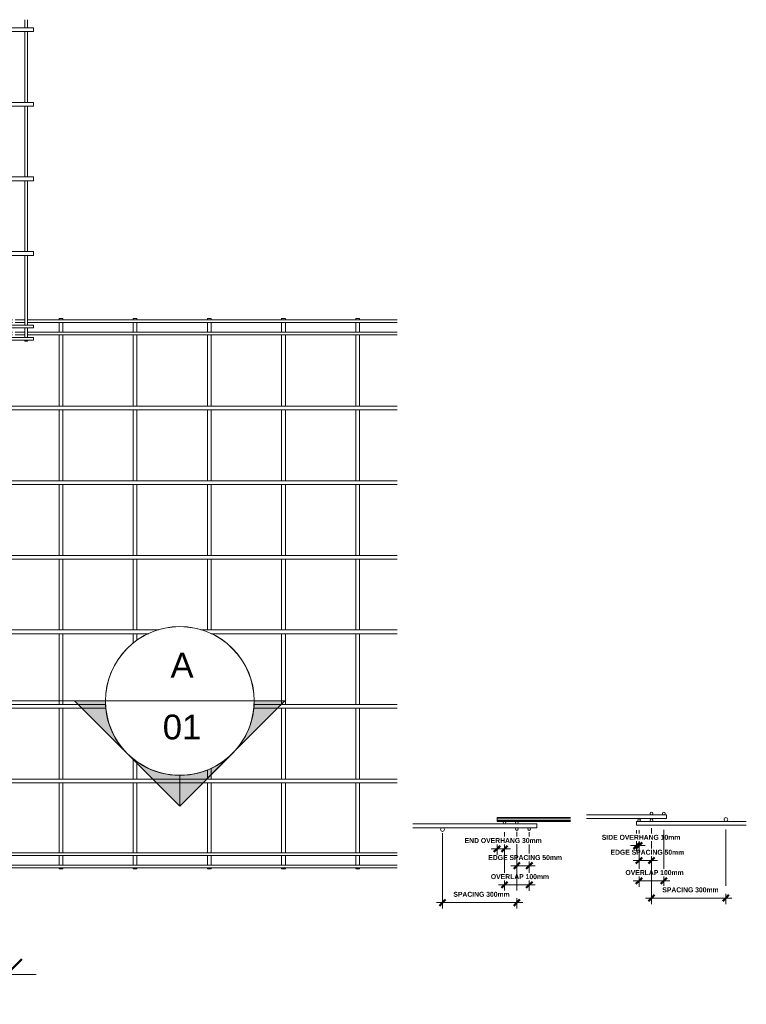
# Model space of a CAD drawing. Header units: millimetres. Extents: x -211 to 8421, y -624 to 3349.
# Tile 3 of 3: x 5490 to 8421, y -624 to 3349. Entities that reach past the tile are written whole.
import ezdxf

# ---------------------------------------------------------------- set-up
doc = ezdxf.new("R2010")
doc.units = ezdxf.units.MM
for name, color, linetype, lineweight in [('A-ANNO-DIMS', 211, 'Continuous', 9), ('A-ANNO-DIMS-10', 211, 'Continuous', 9), ('A-ANNO-DIMS-50', 211, 'Continuous', 9), ('A-DETL-THIN', 151, 'Continuous', 18), ('A-GENM', 13, 'Continuous', 18), ('G-ANNO-SYMB', 111, 'Continuous', 9)]:
    doc.layers.add(name, color=color, linetype=linetype, lineweight=lineweight)
doc.styles.add('Arial', font='arial.ttf', dxfattribs={"height": 100})
doc.styles.add('TechnicBold', font='techb___.ttf', dxfattribs={"height": 100})
doc.styles.add('TechnicBold_1', font='techb___.ttf', dxfattribs={"height": 20})
doc.dimstyles.new('Technic_-_DiagonalSlash', dxfattribs={"dimscale": 304.8, "dimtxt": 134.269535, "dimasz": 0.410105, "dimexe": 0.393701, "dimexo": 0.82021, "dimgap": 0.287073, "dimtad": 1, "dimdec": 0, "dimzin": 0, "dimdsep": 46, "dimtxsty": 'TechnicBold', "dimblk1": 'OBLIQUE', "dimblk2": 'OBLIQUE', "dimsah": 1, "dimcen": 0.09, "dimdle": 0.393701, "dimazin": 0, "dimtfac": 1, "dimtdec": 4, "dimtix": 1, "dimtmove": 0, "dimatfit": 3, "dimfxl": 1, "dimtvp": 1, "dimtfill": 1, "dimtolj": 1, "dimtzin": 0, "dimarcsym": 2})
doc.dimstyles.new('Technic_-_DiagonalSlash_1', dxfattribs={"dimscale": 304.8, "dimtxt": 26.853907, "dimasz": 0.082021, "dimexe": 0.07874, "dimexo": 0.164042, "dimgap": 0.057415, "dimtad": 1, "dimdec": 0, "dimzin": 0, "dimdsep": 46, "dimtxsty": 'TechnicBold_1', "dimblk1": 'OBLIQUE', "dimblk2": 'OBLIQUE', "dimsah": 1, "dimcen": 0.09, "dimdle": 0.07874, "dimazin": 0, "dimtfac": 1, "dimtdec": 4, "dimtix": 1, "dimtmove": 0, "dimatfit": 3, "dimfxl": 1, "dimtvp": 1, "dimtfill": 1, "dimtolj": 1, "dimtzin": 0, "dimarcsym": 2})

# ---------------------------------------------------------------- blocks, each defined once
blk = doc.blocks.new('United Steel 147 Double Edge  Mesh - United Steel 147 Double Edge  Mesh-V1-Level 1')
at = {"layer": 'A-GENM'}
for p, q in [((-35.3, -922.4), (-35.3, -954.9)), ((-24.7, -954.9), (-24.7, -922.4)), ((0, -954.9), (-4950, -954.9)), ((-4950, -969.9), (0, -969.9)), ((-35.3, -969.9), (-35.3, -1256)), ((-24.7, -1256), (-24.7, -969.9)), ((0, -969.9), (0, -954.9)), ((0, -1256), (-1755.7, -1256)), ((-1742.3, -1271), (0, -1271)), ((-35.3, -1271), (-35.3, -1557)), ((-24.7, -1557), (-24.7, -1271)), ((0, -1271), (0, -1256)), ((-1683.3, -1572), (0, -1572)), ((0, -1557), (-1678.8, -1557)), ((-35.3, -1572), (-35.3, -1858.1)), ((-24.7, -1858.1), (-24.7, -1572)), ((0, -1572), (0, -1557)), ((0, -1858.1), (-4950, -1858.1)), ((0, -1873.1), (0, -1858.1)), ((-4950, -1873.1), (0, -1873.1)), ((-35.3, -1873.1), (-35.3, -2154.7)), ((-24.7, -2154.7), (-24.7, -1873.1)), ((0, -2154.7), (-4950, -2154.7)), ((-4950, -2165.3), (0, -2165.3)), ((-35.3, -2165.3), (-35.3, -2204.7)), ((-24.7, -2204.7), (-24.7, -2165.3)), ((0, -2165.3), (0, -2154.7)), ((0, -2204.7), (-4950, -2204.7)), ((-4950, -2215.3), (0, -2215.3)), ((-35.3, -2215.3), (-35.3, -2220)), ((-35.3, -2220), (-24.7, -2220)), ((-24.7, -2220), (-24.7, -2215.3)), ((0, -2215.3), (0, -2204.7))]:
    blk.add_line(p, q, dxfattribs=at)
blk = doc.blocks.new('United Steel 147 Double Edge  Mesh - United Steel 147 Double Edge  Mesh-V2-Level 1')
at = {"layer": 'A-GENM'}
for p, q in [((-4925.3, 0), (-4925.3, -4.7)), ((-4914.7, 0), (-4925.3, 0)), ((-4914.7, -4.7), (-4914.7, 0)), ((-4875.3, 0), (-4875.3, -4.7)), ((-4577.5, 0), (-4577.5, -4.7)), ((-4562.5, 0), (-4577.5, 0)), ((-4562.5, -4.7), (-4562.5, 0)), ((-4278.2, 0), (-4278.2, -4.7)), ((-4263.2, 0), (-4278.2, 0)), ((-4263.2, -4.7), (-4263.2, 0)), ((-3978.9, 0), (-3978.9, -4.7)), ((-3963.9, 0), (-3978.9, 0)), ((-3963.9, -4.7), (-3963.9, 0)), ((-3679.6, 0), (-3679.6, -4.7)), ((-3664.6, 0), (-3679.6, 0)), ((-3664.6, -4.7), (-3664.6, 0)), ((-3380.4, 0), (-3380.4, -4.8)), ((-3365.4, 0), (-3380.4, 0)), ((-3365.4, -4.8), (-3365.4, 0)), ((-4875.2, -4.7), (-4950, -4.7)), ((-4950, -4.7), (-4950, -15.3)), ((-4950, -15.3), (-4875.2, -15.3)), ((-4925.3, -15.3), (-4925.3, -26)), ((-4925.3, -36.6), (-4925.3, -54.7)), ((-4914.7, -26), (-4914.7, -15.3)), ((-4914.7, -54.7), (-4914.7, -36.6)), ((-4875.3, -15.3), (-4875.3, -26)), ((-4875.3, -36.6), (-4875.3, -54.7)), ((-4825.2, -4.7), (-4864.6, -4.7)), ((-4864.6, -15.3), (-4825.2, -15.3)), ((-4765.2, -4.7), (-4814.6, -4.7)), ((-4814.6, -15.3), (-4765.2, -15.3)), ((-4715.2, -4.7), (-4754.6, -4.7)), ((-4754.6, -15.3), (-4715.2, -15.3)), ((-3212.9, -4.7), (-4704.6, -4.7)), ((-4704.6, -15.3), (-3212.9, -15.3)), ((-4577.5, -15.3), (-4577.5, -54.7)), ((-4562.5, -54.7), (-4562.5, -15.3)), ((-4278.2, -15.3), (-4278.2, -54.7)), ((-4263.2, -54.7), (-4263.2, -15.3)), ((-3978.9, -15.3), (-3978.9, -54.7)), ((-3963.9, -54.7), (-3963.9, -15.3)), ((-3679.6, -15.3), (-3679.6, -54.7)), ((-3664.6, -54.7), (-3664.6, -15.3)), ((-3380.4, -15.2), (-3380.4, -54.8)), ((-3365.4, -54.8), (-3365.4, -15.2)), ((-4875.2, -54.7), (-4950, -54.7)), ((-4950, -54.7), (-4950, -65.3)), ((-4950, -65.3), (-4875.2, -65.3)), ((-4925.3, -65.9), (-4925.3, -76.1)), ((-4914.7, -76.1), (-4914.7, -65.9)), ((-4875.3, -65.9), (-4875.3, -76.1)), ((-4825.2, -54.7), (-4864.6, -54.7)), ((-4864.6, -65.3), (-4825.2, -65.3)), ((-4765.2, -54.7), (-4814.6, -54.7)), ((-4814.6, -65.3), (-4765.2, -65.3)), ((-4715.2, -54.7), (-4754.6, -54.7)), ((-4754.6, -65.3), (-4715.2, -65.3)), ((-3212.9, -54.7), (-4704.6, -54.7)), ((-4704.6, -65.3), (-3212.9, -65.3)), ((-4577.5, -65.3), (-4577.5, -352.8)), ((-4562.5, -352.8), (-4562.5, -65.3)), ((-4278.2, -65.3), (-4278.2, -352.8)), ((-4263.2, -352.8), (-4263.2, -65.3)), ((-3978.9, -65.3), (-3978.9, -352.8)), ((-3963.9, -352.8), (-3963.9, -65.3)), ((-3679.6, -65.3), (-3679.6, -352.8)), ((-3664.6, -352.8), (-3664.6, -65.3)), ((-3380.4, -65.2), (-3380.4, -352.8)), ((-3365.4, -352.8), (-3365.4, -65.2)), ((-4925.3, -86.6), (-4925.3, -324)), ((-4914.7, -324), (-4914.7, -86.6)), ((-4875.3, -86.6), (-4875.3, -324)), ((-4875.2, -352.7), (-4950, -352.7)), ((-4950, -352.7), (-4950, -367.7)), ((-4925.3, -339), (-4925.3, -352.7)), ((-4914.7, -352.7), (-4914.7, -339)), ((-4875.3, -339), (-4875.3, -352.7)), ((-4825.2, -352.7), (-4864.6, -352.7)), ((-3212.9, -352.7), (-4814.6, -352.7)), ((-4950, -367.7), (-4875.2, -367.7)), ((-4925.3, -367.7), (-4925.3, -625.1)), ((-4914.7, -625.1), (-4914.7, -367.7)), ((-4875.3, -367.7), (-4875.3, -625.1)), ((-4864.6, -367.7), (-4825.2, -367.7)), ((-4814.6, -367.7), (-3212.9, -367.7)), ((-4577.5, -367.7), (-4577.5, -653.8)), ((-4562.5, -653.8), (-4562.5, -367.7)), ((-4278.2, -367.7), (-4278.2, -653.8)), ((-4263.2, -653.8), (-4263.2, -367.7)), ((-3978.9, -367.7), (-3978.9, -653.9)), ((-3963.9, -653.9), (-3963.9, -367.7)), ((-3679.6, -367.7), (-3679.6, -653.9)), ((-3664.6, -653.9), (-3664.6, -367.7)), ((-3380.4, -367.7), (-3380.4, -653.9)), ((-3365.4, -653.9), (-3365.4, -367.7)), ((-4875.2, -653.8), (-4950, -653.8)), ((-4950, -653.8), (-4950, -668.8)), ((-4950, -668.8), (-4875.2, -668.8)), ((-4925.3, -640.1), (-4925.3, -653.8)), ((-4925.3, -668.8), (-4925.3, -926.1)), ((-4914.7, -653.8), (-4914.7, -640.1)), ((-4914.7, -926.1), (-4914.7, -668.8)), ((-4875.3, -640.1), (-4875.3, -653.8)), ((-4875.3, -669.3), (-4875.3, -926.1)), ((-4825.2, -653.8), (-4864.6, -653.8)), ((-4864.6, -668.8), (-4825.2, -668.8)), ((-3212.9, -653.8), (-4814.7, -653.8)), ((-4814.7, -668.8), (-3212.9, -668.8)), ((-4577.5, -668.8), (-4577.5, -954.9)), ((-4562.5, -954.9), (-4562.5, -668.8)), ((-4278.2, -668.8), (-4278.2, -954.9)), ((-4263.2, -954.9), (-4263.2, -668.8)), ((-3978.9, -668.8), (-3978.9, -954.9)), ((-3963.9, -954.9), (-3963.9, -668.8)), ((-3679.6, -668.7), (-3679.6, -955)), ((-3664.6, -955), (-3664.6, -668.7)), ((-3380.4, -668.7), (-3380.4, -955)), ((-3365.4, -955), (-3365.4, -668.7)), ((-4925.3, -941.1), (-4925.3, -954.9)), ((-4914.7, -954.9), (-4914.7, -941.1)), ((-4875.3, -941.1), (-4875.3, -954.9)), ((-4875, -954.9), (-4950, -954.9)), ((-4950, -954.9), (-4950, -969.9)), ((-4950, -969.9), (-4875, -969.9)), ((-4925.3, -969.9), (-4925.3, -1227.2)), ((-4914.7, -1227.2), (-4914.7, -969.9)), ((-4875.3, -969.9), (-4875.3, -1227.2)), ((-4825, -954.9), (-4864.8, -954.9)), ((-4864.8, -969.9), (-4825, -969.9)), ((-3212.9, -954.9), (-4814.8, -954.9)), ((-4814.8, -969.9), (-3212.9, -969.9)), ((-4577.5, -969.9), (-4577.5, -1256)), ((-4562.5, -1256), (-4562.5, -969.9)), ((-4278.2, -969.9), (-4278.2, -1256)), ((-4263.2, -1256), (-4263.2, -969.9)), ((-3978.9, -969.8), (-3978.9, -1256)), ((-3963.9, -1256), (-3963.9, -969.8)), ((-3679.6, -969.8), (-3679.6, -1256)), ((-3664.6, -1256), (-3664.6, -969.8)), ((-3380.4, -969.8), (-3380.4, -1256)), ((-3365.4, -1256), (-3365.4, -969.8)), ((-4875, -1256), (-4950, -1256)), ((-4950, -1256), (-4950, -1271)), ((-4950, -1271), (-4875, -1271)), ((-4925.3, -1242.2), (-4925.3, -1256)), ((-4925.3, -1271), (-4925.3, -1528.3)), ((-4914.7, -1256), (-4914.7, -1242.2)), ((-4914.7, -1528.3), (-4914.7, -1271)), ((-4875.3, -1242.2), (-4875.3, -1256)), ((-4875.3, -1271), (-4875.3, -1528.3)), ((-4825, -1256), (-4864.8, -1256)), ((-4864.8, -1271), (-4825, -1271)), ((-4174.5, -1256), (-4814.8, -1256)), ((-4814.8, -1271), (-4215.6, -1271)), ((-4577.5, -1270.9), (-4577.5, -1557)), ((-4562.5, -1557), (-4562.5, -1270.9)), ((-4278.2, -1270.9), (-4278.2, -1310.6)), ((-4263.2, -1298.3), (-4263.2, -1270.9)), ((-3212.9, -1256), (-4005.4, -1256)), ((-3964.2, -1271), (-3212.9, -1271)), ((-3679.6, -1270.9), (-3679.6, -1557.1)), ((-3664.6, -1557.1), (-3664.6, -1270.9)), ((-3380.4, -1270.9), (-3380.4, -1557.1)), ((-3365.4, -1557.1), (-3365.4, -1270.9)), ((-4925.3, -1543.3), (-4925.3, -1557)), ((-4914.7, -1557), (-4914.7, -1543.3)), ((-4875.3, -1543.3), (-4875.3, -1557)), ((-4875.2, -1557), (-4950, -1557)), ((-4950, -1557), (-4950, -1572)), ((-4950, -1572), (-4875.2, -1572)), ((-4925.3, -1572), (-4925.3, -1829.4)), ((-4914.7, -1829.4), (-4914.7, -1572)), ((-4875.3, -1572), (-4875.3, -1829.4)), ((-4825.2, -1557), (-4864.7, -1557)), ((-4864.7, -1572), (-4825.2, -1572)), ((-4388.5, -1557), (-4814.6, -1557)), ((-4814.6, -1572), (-4387, -1572)), ((-4577.5, -1572), (-4577.5, -1858.1)), ((-4562.5, -1858.1), (-4562.5, -1572)), ((-3792.9, -1572), (-3212.9, -1572)), ((-3212.9, -1557), (-3791.4, -1557)), ((-3679.6, -1572), (-3679.6, -1858.2)), ((-3664.6, -1858.2), (-3664.6, -1572)), ((-3380.4, -1571.9), (-3380.4, -1858.2)), ((-3365.4, -1858.2), (-3365.4, -1571.9)), ((-4278.2, -1774), (-4278.2, -1858.1)), ((-4263.2, -1858.1), (-4263.2, -1786.3)), ((-3978.9, -1820.6), (-3978.9, -1858.2)), ((-3963.9, -1858.2), (-3963.9, -1813.5)), ((-4875.2, -1858.1), (-4950, -1858.1)), ((-4950, -1858.1), (-4950, -1873.1)), ((-4925.3, -1844.4), (-4925.3, -1858.1)), ((-4914.7, -1858.1), (-4914.7, -1844.4)), ((-4875.3, -1844.4), (-4875.3, -1858.1)), ((-4825.2, -1858.1), (-4864.6, -1858.1)), ((-3212.9, -1858.1), (-4814.6, -1858.1)), ((-4950, -1873.1), (-4875.2, -1873.1)), ((-4925.3, -1873.1), (-4925.3, -2126)), ((-4914.7, -2126), (-4914.7, -1873.1)), ((-4875.3, -1873.1), (-4875.3, -2126)), ((-4864.6, -1873.1), (-4825.2, -1873.1)), ((-4814.6, -1873.1), (-3212.9, -1873.1)), ((-4577.5, -1873.1), (-4577.5, -2154.7)), ((-4562.5, -2154.7), (-4562.5, -1873.1)), ((-4278.2, -1873.1), (-4278.2, -2154.7)), ((-4263.2, -2154.7), (-4263.2, -1873.1)), ((-3978.9, -1873), (-3978.9, -2154.7)), ((-3963.9, -2154.7), (-3963.9, -1873)), ((-3679.6, -1873), (-3679.6, -2154.7)), ((-3664.6, -2154.7), (-3664.6, -1873)), ((-3380.4, -1873), (-3380.4, -2154.7)), ((-3365.4, -2154.7), (-3365.4, -1873)), ((-4925.3, -2136.6), (-4925.3, -2154.7)), ((-4914.7, -2154.7), (-4914.7, -2136.6)), ((-4875.3, -2136.6), (-4875.3, -2154.7)), ((-4875.2, -2154.7), (-4950, -2154.7)), ((-4950, -2154.7), (-4950, -2165.3)), ((-4950, -2165.3), (-4875.2, -2165.3)), ((-4925.3, -2165.3), (-4925.3, -2176)), ((-4914.7, -2176), (-4914.7, -2165.3)), ((-4875.3, -2165.3), (-4875.3, -2176)), ((-4825.2, -2154.7), (-4864.6, -2154.7)), ((-4864.6, -2165.3), (-4825.2, -2165.3)), ((-3212.9, -2154.7), (-4814.6, -2154.7)), ((-4814.6, -2165.3), (-3212.9, -2165.3)), ((-4577.5, -2165.3), (-4577.5, -2204.7)), ((-4562.5, -2204.7), (-4562.5, -2165.3)), ((-4278.2, -2165.3), (-4278.2, -2204.7)), ((-4263.2, -2204.7), (-4263.2, -2165.3)), ((-3978.9, -2165.3), (-3978.9, -2204.7)), ((-3963.9, -2204.7), (-3963.9, -2165.3)), ((-3679.6, -2165.3), (-3679.6, -2204.7)), ((-3664.6, -2204.7), (-3664.6, -2165.3)), ((-3380.4, -2165.2), (-3380.4, -2204.7)), ((-3365.4, -2204.7), (-3365.4, -2165.2)), ((-3212.9, -2204.7), (-4950, -2204.7)), ((-4950, -2204.7), (-4950, -2215.3)), ((-4950, -2215.3), (-3212.9, -2215.3)), ((-4925.3, -2186.6), (-4925.3, -2204.7)), ((-4925.3, -2215.3), (-4925.3, -2220)), ((-4925.3, -2220), (-4914.7, -2220)), ((-4914.7, -2204.7), (-4914.7, -2186.6)), ((-4914.7, -2220), (-4914.7, -2215.3)), ((-4875.3, -2186.6), (-4875.3, -2204.7)), ((-4875.3, -2215.3), (-4875.3, -2220)), ((-4875.3, -2220), (-4864.7, -2220)), ((-4864.7, -2204.7), (-4864.7, -2191.3)), ((-4864.7, -2220), (-4864.7, -2215.3)), ((-4577.5, -2215.3), (-4577.5, -2220)), ((-4577.5, -2220), (-4562.5, -2220)), ((-4562.5, -2220), (-4562.5, -2215.3)), ((-4278.2, -2215.3), (-4278.2, -2220)), ((-4278.2, -2220), (-4263.2, -2220)), ((-4263.2, -2220), (-4263.2, -2215.3)), ((-3978.9, -2215.3), (-3978.9, -2220)), ((-3978.9, -2220), (-3963.9, -2220)), ((-3963.9, -2220), (-3963.9, -2215.3)), ((-3679.6, -2215.3), (-3679.6, -2220)), ((-3679.6, -2220), (-3664.6, -2220)), ((-3664.6, -2220), (-3664.6, -2215.3)), ((-3380.4, -2215.2), (-3380.4, -2220)), ((-3380.4, -2220), (-3365.4, -2220)), ((-3365.4, -2220), (-3365.4, -2215.2))]:
    blk.add_line(p, q, dxfattribs=at)
blk = doc.blocks.new('United Steel 147 Double Edge  Mesh - United Steel 147 Double Edge  Mesh-282452-Section A')
at = {"layer": 'A-GENM'}
for p, q in [((-5139.8, 129.4), (-5436.3, 129.4)), ((-5436.3, 129.4), (-5436.3, 125.3)), ((-5139.8, 125.3), (-5436.3, 125.3)), ((-5436.3, 125.3), (-5436.3, 118.4)), ((-5436.3, 118.4), (-5139.8, 118.4)), ((-5436.3, 118.4), (-5436.3, 114.4)), ((-5436.3, 114.4), (-5139.8, 114.4)), ((-5436.3, 114.3), (-5406.5, 114.3)), ((-5406, 114.3), (-5356.5, 114.3)), ((-5356, 114.3), (-5139.8, 114.3))]:
    blk.add_line(p, q, dxfattribs=at)
for centre, start, end in [((-5406.3, 109.1), 360, 180), ((-5406.3, 109.1), 180, 360), ((-5356.3, 109.1), 0, 180), ((-5356.3, 109.1), 180, 360)]:
    blk.add_arc(centre, 5.3, start, end, dxfattribs=at)
blk = doc.blocks.new('United Steel 147 Double Edge  Mesh - United Steel 147 Double Edge  Mesh-V3-Section A')
at = {"layer": 'A-GENM'}
for p, q in [((-5276.2, 103.8), (-5775.5, 103.8)), ((-5775.5, 88.8), (-5276.2, 88.8)), ((-5775.5, 88.7), (-5657.5, 88.7)), ((-5654.9, 88.7), (-5356.4, 88.7)), ((-5356, 88.7), (-5306.4, 88.7)), ((-5306, 88.7), (-5276.2, 88.7)), ((-5276.2, 96.3), (-5276.2, 103.8)), ((-5276.2, 88.8), (-5276.2, 96.3))]:
    blk.add_line(p, q, dxfattribs=at)
for centre, radius, start, end in [((-5656.2, 81.3), 7.5, 360, 180), ((-5656.2, 81.3), 7.5, 180, 360), ((-5356.2, 83.5), 5.3, 0, 180), ((-5356.2, 83.5), 5.3, 180, 360), ((-5306.2, 83.5), 5.3, 360, 180), ((-5306.2, 83.5), 5.3, 180, 360)]:
    blk.add_arc(centre, radius, start, end, dxfattribs=at)
blk = doc.blocks.new('United Steel 147 Double Edge  Mesh - United Steel 147 Double Edge  Mesh-282452-Section B')
at = {"layer": 'A-GENM'}
for p, q in [((-2161.6, 114.4), (-2171.3, 114.4)), ((-2171.3, 114.4), (-2171.3, 106.9)), ((-2171.3, 106.9), (-2171.3, 99.4)), ((-2171.3, 99.4), (-1728.7, 99.4)), ((-2111.6, 114.4), (-2161, 114.4)), ((-1728.7, 114.4), (-2111, 114.4))]:
    blk.add_line(p, q, dxfattribs=at)
for centre, radius, start, end in [((-2161.3, 119.6), 5.3, 360, 180), ((-2161.3, 119.6), 5.3, 180, 360), ((-2111.3, 119.6), 5.3, 360, 180), ((-2111.3, 119.6), 5.3, 180, 360), ((-1811.1, 121.9), 7.5, 360, 180), ((-1811.1, 121.9), 7.5, 180, 360)]:
    blk.add_arc(centre, radius, start, end, dxfattribs=at)
blk = doc.blocks.new('United Steel 147 Double Edge  Mesh - United Steel 147 Double Edge  Mesh-V4-Section B')
at = {"layer": 'A-GENM'}
for p, q in [((-2111.5, 141.1), (-2373.6, 141.1)), ((-2373.6, 126.1), (-2051.2, 126.1)), ((-2061.5, 141.1), (-2110.9, 141.1)), ((-2051.2, 141.1), (-2060.9, 141.1)), ((-2051.2, 133.6), (-2051.2, 141.1)), ((-2051.2, 126.1), (-2051.2, 133.6))]:
    blk.add_line(p, q, dxfattribs=at)
for centre, start, end in [((-2111.2, 146.3), 0, 180), ((-2111.2, 146.3), 180, 360), ((-2061.2, 146.3), 0, 180), ((-2061.2, 146.3), 180, 360)]:
    blk.add_arc(centre, 5.3, start, end, dxfattribs=at)
blk = doc.blocks.new('Section - M_Section Head - Filled-1049-Level 1')
at = {"layer": 'G-ANNO-SYMB'}
h = blk.add_hatch(color=256, dxfattribs=at)
edge = h.paths.add_edge_path()
edge.add_line((-6, 8.485), (-6, 6))
edge.add_arc((-6, 0), 6, 90, 135)
edge.add_line((-10.243, 4.243), (-6, 8.485))
h = blk.add_hatch(color=256, dxfattribs=at)
edge = h.paths.add_edge_path()
edge.add_line((-6, 8.485), (-1.757, 4.243))
edge.add_arc((-6, 0), 6, 45, 90)
edge.add_line((-6, 6), (-6, 8.485))
h = blk.add_hatch(color=256, dxfattribs=at)
edge = h.paths.add_edge_path()
edge.add_line((-14.485, 0), (-10.243, 4.243))
edge.add_arc((-6, 0), 6, 135, 180)
edge.add_line((-12, 0), (-14.485, 0))
h = blk.add_hatch(color=256, dxfattribs=at)
edge = h.paths.add_edge_path()
edge.add_line((2.485, 0), (0, 0))
edge.add_arc((-6, 0), 6, 360, 405)
edge.add_line((-1.757, 4.243), (2.485, 0))
for p, q in [((-6, 8.485), (-14.485, 0)), ((-6, 8.485), (-10.243, 4.243)), ((-6, 8.485), (2.485, 0)), ((-6, 6), (-6, 8.485)), ((-6, 8.485), (-6, 6)), ((-1.757, 4.243), (-6, 8.485)), ((-10.243, 4.243), (-14.485, 0)), ((2.485, 0), (-1.757, 4.243)), ((-14.485, 0), (-12, 0)), ((0, 0), (2.485, 0)), ((-12, 0), (-14.485, 0)), ((0, 0), (2.485, 0))]:
    blk.add_line(p, q, dxfattribs=at)
for start, end in [(360, 180), (90, 135), (45, 90), (135, 180), (360, 45), (180, 360)]:
    blk.add_arc((-6, 0), 6, start, end, dxfattribs=at)
blk = doc.blocks.new('DIMBLOCK1-Level 1')
at = {"layer": 'A-ANNO-DIMS-50'}
for p, q in [((486.3, -503.7), (486.3, -244)), ((5436.3, -503.7), (5436.3, -244)), ((366.3, -503.7), (5556.3, -503.7)), ((486.3, -503.7), (486.3, -623.7)), ((5436.3, -503.7), (5436.3, -623.7))]:
    blk.add_line(p, q, dxfattribs=at)
at = {"layer": 'A-ANNO-DIMS-50', "lineweight": 50}
for p, q in [((486.3, -503.7), (548.8, -441.2)), ((5436.3, -503.7), (5498.8, -441.2)), ((486.3, -503.7), (423.8, -566.2)), ((5436.3, -503.7), (5373.8, -566.2))]:
    blk.add_line(p, q, dxfattribs=at)
at = {"layer": 'A-ANNO-DIMS-50', "color": 0, "insert": (2791.9, -287.4), "char_height": 100, "width": 406.645, "attachment_point": 1, "line_spacing_factor": 0.959068, "style": 'TechnicBold', "bg_fill": 3, "box_fill_scale": 1.25, "bg_fill_color": 9, "bg_fill_true_color": 13158600, "bg_fill_transparency": 0}
blk.add_mtext('4950', dxfattribs=at)
blk = doc.blocks.new('_Oblique')
at = {"color": 0, "linetype": 'ByBlock', "lineweight": -2}
blk.add_line((-0.5, -0.5), (0.5, 0.5), dxfattribs=at)
blk = doc.blocks.new('DIMBLOCK3-Section A')
at = {"layer": 'A-ANNO-DIMS-10'}
for p, q in [((7495.5, -64.7), (7495.5, 72.2)), ((7545.5, -64.7), (7545.5, 70.6)), ((7569.5, -64.7), (7471.5, -64.7)), ((7495.5, -64.7), (7495.5, -88.7)), ((7545.5, -64.7), (7545.5, -88.7))]:
    blk.add_line(p, q, dxfattribs=at)
at = {"layer": 'A-ANNO-DIMS-10', "lineweight": 50}
for p, q in [((7495.5, -64.7), (7483, -77.2)), ((7495.5, -64.7), (7508, -52.2)), ((7545.5, -64.7), (7533, -77.2)), ((7545.5, -64.7), (7558, -52.2))]:
    blk.add_line(p, q, dxfattribs=at)
at = {"layer": 'A-ANNO-DIMS-10', "color": 0, "insert": (7380.4, -21.5), "char_height": 20, "width": 336.057, "attachment_point": 1, "line_spacing_factor": 0.959068, "style": 'TechnicBold_1', "bg_fill": 3, "box_fill_scale": 1.25, "bg_fill_color": 9, "bg_fill_true_color": 13158600, "bg_fill_transparency": 0}
blk.add_mtext('EDGE SPACING 50mm', dxfattribs=at)
blk = doc.blocks.new('DIMBLOCK4-Section A')
at = {"layer": 'A-ANNO-DIMS-10'}
for p, q in [((7445.5, 3.8), (7445.5, 71.1)), ((7391.4, 3.8), (7469.5, 3.8)), ((7415.4, 3.8), (7415.4, 21.8)), ((7415.4, 3.8), (7415.4, -20.2)), ((7445.5, 3.8), (7445.5, -20.2))]:
    blk.add_line(p, q, dxfattribs=at)
at = {"layer": 'A-ANNO-DIMS-10', "lineweight": 50}
for p, q in [((7415.4, 3.8), (7402.9, -8.7)), ((7415.4, 3.8), (7427.9, 16.3)), ((7445.5, 3.8), (7433, -8.7)), ((7445.5, 3.8), (7458, 16.3))]:
    blk.add_line(p, q, dxfattribs=at)
at = {"layer": 'A-ANNO-DIMS-10', "color": 0, "insert": (7284.8, 47.1), "char_height": 20, "width": 349.484, "attachment_point": 1, "line_spacing_factor": 0.959068, "style": 'TechnicBold_1', "bg_fill": 3, "box_fill_scale": 1.25, "bg_fill_color": 9, "bg_fill_true_color": 13158600, "bg_fill_transparency": 0}
blk.add_mtext('END OVERHANG 30mm', dxfattribs=at)
blk = doc.blocks.new('DIMBLOCK5-Section A')
at = {"layer": 'A-ANNO-DIMS-10'}
for p, q in [((7445.5, -141.8), (7445.5, -7.3)), ((7545.5, -141.8), (7545.5, -53.9)), ((7569.5, -141.8), (7421.5, -141.8)), ((7445.5, -141.8), (7445.5, -165.8)), ((7545.5, -141.8), (7545.5, -165.8))]:
    blk.add_line(p, q, dxfattribs=at)
at = {"layer": 'A-ANNO-DIMS-10', "lineweight": 50}
for p, q in [((7445.5, -141.8), (7433, -154.3)), ((7445.5, -141.8), (7458, -129.3)), ((7545.5, -141.8), (7533, -154.3)), ((7545.5, -141.8), (7558, -129.3))]:
    blk.add_line(p, q, dxfattribs=at)
at = {"layer": 'A-ANNO-DIMS-10', "color": 0, "insert": (7390.6, -98.6), "char_height": 20, "width": 251.659, "attachment_point": 1, "line_spacing_factor": 0.959068, "style": 'TechnicBold_1', "bg_fill": 3, "box_fill_scale": 1.25, "bg_fill_color": 9, "bg_fill_true_color": 13158600, "bg_fill_transparency": 0}
blk.add_mtext('OVERLAP 100mm', dxfattribs=at)
blk = doc.blocks.new('DIMBLOCK6-Section A')
at = {"layer": 'A-ANNO-DIMS-10'}
for p, q in [((7195.5, -213.2), (7195.5, 66.6)), ((7495.5, -213.2), (7495.5, 21.8)), ((7519.5, -213.2), (7171.5, -213.2)), ((7195.5, -213.2), (7195.5, -237.2)), ((7495.5, -213.2), (7495.5, -237.2))]:
    blk.add_line(p, q, dxfattribs=at)
at = {"layer": 'A-ANNO-DIMS-10', "lineweight": 50}
for p, q in [((7195.5, -213.2), (7183, -225.7)), ((7195.5, -213.2), (7208, -200.7)), ((7495.5, -213.2), (7483, -225.7)), ((7495.5, -213.2), (7508, -200.7))]:
    blk.add_line(p, q, dxfattribs=at)
at = {"layer": 'A-ANNO-DIMS-10', "color": 0, "insert": (7239.3, -169.9), "char_height": 20, "width": 254.728, "attachment_point": 1, "line_spacing_factor": 0.959068, "style": 'TechnicBold_1', "bg_fill": 3, "box_fill_scale": 1.25, "bg_fill_color": 9, "bg_fill_true_color": 13158600, "bg_fill_transparency": 0}
blk.add_mtext('SPACING 300mm', dxfattribs=at)
blk = doc.blocks.new('DIMBLOCK7-Section B')
at = {"layer": 'A-ANNO-DIMS-10'}
for p, q in [((8038.4, -43.4), (8038.4, 86.6)), ((7988.4, -43.4), (7988.4, 29)), ((7964.4, -43.4), (8062.4, -43.4)), ((7988.4, -43.4), (7988.4, -67.4)), ((8038.4, -43.4), (8038.4, -67.4))]:
    blk.add_line(p, q, dxfattribs=at)
at = {"layer": 'A-ANNO-DIMS-10', "lineweight": 50}
for p, q in [((7988.4, -43.4), (8000.9, -30.9)), ((8038.4, -43.4), (8050.9, -30.9)), ((7988.4, -43.4), (7975.9, -55.9)), ((8038.4, -43.4), (8025.9, -55.9))]:
    blk.add_line(p, q, dxfattribs=at)
at = {"layer": 'A-ANNO-DIMS-10', "color": 0, "insert": (7873.3, -0.2), "char_height": 20, "width": 336.057, "attachment_point": 1, "line_spacing_factor": 0.959068, "style": 'TechnicBold_1', "bg_fill": 3, "box_fill_scale": 1.25, "bg_fill_color": 9, "bg_fill_true_color": 13158600, "bg_fill_transparency": 0}
blk.add_mtext('EDGE SPACING 50mm', dxfattribs=at)
blk = doc.blocks.new('DIMBLOCK8-Section B')
at = {"layer": 'A-ANNO-DIMS-10'}
for p, q in [((7978.4, 16.7), (7978.4, 79.2)), ((7988.4, 16.7), (7988.4, 79.3)), ((7954.4, 16.7), (8012.4, 16.7)), ((7978.4, 16.7), (7978.4, -7.3)), ((7988.4, 16.7), (7988.4, -7.3))]:
    blk.add_line(p, q, dxfattribs=at)
at = {"layer": 'A-ANNO-DIMS-10', "lineweight": 50}
for p, q in [((7978.4, 16.7), (7965.9, 4.2)), ((7988.4, 16.7), (7975.9, 4.2)), ((7978.4, 16.7), (7990.9, 29.2)), ((7988.4, 16.7), (8000.9, 29.2))]:
    blk.add_line(p, q, dxfattribs=at)
at = {"layer": 'A-ANNO-DIMS-10', "color": 0, "insert": (7838.1, 60), "char_height": 20, "width": 348.717, "attachment_point": 1, "line_spacing_factor": 0.959068, "style": 'TechnicBold_1', "bg_fill": 3, "box_fill_scale": 1.25, "bg_fill_color": 9, "bg_fill_true_color": 13158600, "bg_fill_transparency": 0}
blk.add_mtext('SIDE OVERHANG 10mm', dxfattribs=at)
blk = doc.blocks.new('DIMBLOCK9-Section B')
at = {"layer": 'A-ANNO-DIMS-10'}
for p, q in [((8088.4, -125.4), (8088.4, 80.5)), ((7988.4, -125.4), (7988.4, 29)), ((7964.4, -125.4), (8112.4, -125.4)), ((7988.4, -125.4), (7988.4, -149.4)), ((8088.4, -125.4), (8088.4, -149.4))]:
    blk.add_line(p, q, dxfattribs=at)
at = {"layer": 'A-ANNO-DIMS-10', "lineweight": 50}
for p, q in [((7988.4, -125.4), (8000.9, -112.9)), ((8088.4, -125.4), (8100.9, -112.9)), ((7988.4, -125.4), (7975.9, -137.9)), ((8088.4, -125.4), (8075.9, -137.9))]:
    blk.add_line(p, q, dxfattribs=at)
at = {"layer": 'A-ANNO-DIMS-10', "color": 0, "insert": (7933.5, -82.1), "char_height": 20, "width": 251.659, "attachment_point": 1, "line_spacing_factor": 0.959068, "style": 'TechnicBold_1', "bg_fill": 3, "box_fill_scale": 1.25, "bg_fill_color": 9, "bg_fill_true_color": 13158600, "bg_fill_transparency": 0}
blk.add_mtext('OVERLAP 100mm', dxfattribs=at)
blk = doc.blocks.new('DIMBLOCK10-Section B')
at = {"layer": 'A-ANNO-DIMS-10'}
for p, q in [((8338.4, -195), (8338.4, 81.9)), ((8038.4, -195), (8038.4, -62.3)), ((8014.4, -195), (8362.4, -195)), ((8038.4, -195), (8038.4, -219)), ((8338.4, -195), (8338.4, -219))]:
    blk.add_line(p, q, dxfattribs=at)
at = {"layer": 'A-ANNO-DIMS-10', "lineweight": 50}
for p, q in [((8038.4, -195), (8025.9, -207.5)), ((8038.4, -195), (8050.9, -182.5)), ((8338.4, -195), (8325.9, -207.5)), ((8338.4, -195), (8350.9, -182.5))]:
    blk.add_line(p, q, dxfattribs=at)
at = {"layer": 'A-ANNO-DIMS-10', "color": 0, "insert": (8082.2, -151.7), "char_height": 20, "width": 254.728, "attachment_point": 1, "line_spacing_factor": 0.959068, "style": 'TechnicBold_1', "bg_fill": 3, "box_fill_scale": 1.25, "bg_fill_color": 9, "bg_fill_true_color": 13158600, "bg_fill_transparency": 0}
blk.add_mtext('SPACING 300mm', dxfattribs=at)

msp = doc.modelspace()

# ---------------------------------------------------------------- linework, layer by layer
at = {"layer": 'A-DETL-THIN'}
for start, end in [(0, 180), (180, 360)]:
    msp.add_arc((6136.3, 600.3), 300, start, end, dxfattribs=at)
at = {"layer": 'G-ANNO-SYMB'}
for p, q in [((5167.3, 600.1), (5835.6, 600.1)), ((5835.6, 600.1), (6435.6, 600.1))]:
    msp.add_line(p, q, dxfattribs=at)

# ---------------------------------------------------------------- block references
at = {"layer": 'A-GENM'}
for name, p in [('United Steel 147 Double Edge  Mesh - United Steel 147 Double Edge  Mesh-V1-Level 1', (5546.3, 4271.2)), ('United Steel 147 Double Edge  Mesh - United Steel 147 Double Edge  Mesh-V2-Level 1', (10226.2, 2142.6)), ('United Steel 147 Double Edge  Mesh - United Steel 147 Double Edge  Mesh-282452-Section A', (12851.7, 0)), ('United Steel 147 Double Edge  Mesh - United Steel 147 Double Edge  Mesh-V4-Section B', (10149.7, 0)), ('United Steel 147 Double Edge  Mesh - United Steel 147 Double Edge  Mesh-282452-Section B', (10149.7, 0)), ('United Steel 147 Double Edge  Mesh - United Steel 147 Double Edge  Mesh-V3-Section A', (12851.7, 0))]:
    msp.add_blockref(name, p, dxfattribs=at)
at = {"layer": 'G-ANNO-SYMB', "xscale": 49.99999999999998, "yscale": 49.99999999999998, "zscale": 49.99999999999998, "rotation": 180}
msp.add_blockref('Section - M_Section Head - Filled-1049-Level 1', (5835.6, 600.1), dxfattribs=at)

# ---------------------------------------------------------------- texts
at = {"layer": 'G-ANNO-SYMB', "char_height": 100, "attachment_point": 1, "style": 'Arial'}
for s, insert, width in [('A', (6098.5, 794.6), 116.245), ('01', (6067, 545.1), 192.405)]:
    msp.add_mtext(s, dxfattribs=dict(at, insert=insert, width=width))

# ---------------------------------------------------------------- next in the draw order: dimensions: what is measured, and where the dimension line sits
at = {"layer": 'A-ANNO-DIMS'}
for base, p1, p2, override, picture, middle in [((7495.5, -64.7), (7545.5, 120.6), (7495.5, 122.2), {"dimpost": '<>', "dimfxl": 50.024882}, 'DIMBLOCK3-Section A', (7520.5, -36.8)), ((8038.4, -43.4), (7988.4, 79), (8038.4, 136.6), {"dimpost": '<>', "dimfxl": 76.295624}, 'DIMBLOCK7-Section B', (8013.4, -15.6))]:
    dim = msp.add_linear_dim(base=base, p1=p1, p2=p2, text='EDGE SPACING 50mm', dimstyle='Technic_-_DiagonalSlash_1', override=override, dxfattribs=at)
    dim.commit()
    dim.dimension.update_dxf_attribs({"geometry": picture, "text_midpoint": middle})
dim = msp.add_linear_dim(base=(5436.3, -503.7), p1=(486.3, 6), p2=(5436.3, 6), dimstyle='Technic_-_DiagonalSlash', override={"dimpost": '<>', "dimfxl": 4950}, dxfattribs=at)
dim.commit()
dim.dimension.update_dxf_attribs({"geometry": 'DIMBLOCK1-Level 1', "text_midpoint": (2961.3, -364.7)})

# ---------------------------------------------------------------- next in the draw order: dimensions: what is measured, and where the dimension line sits
for base, p1, p2, text, override, picture, middle in [((7445.5, 3.8), (7415.4, 71.8), (7445.5, 121.1), 'END OVERHANG 30mm', {"dimpost": '<>', "dimfxl": 57.733613}, 'DIMBLOCK4-Section A', (7430.4, 31.5)), ((7988.4, 16.7), (7978.4, 129.2), (7988.4, 129.3), 'SIDE OVERHANG 10mm', {"dimpost": '<>', "dimfxl": 10.001163}, 'DIMBLOCK8-Section B', (7983.4, 44.6))]:
    dim = msp.add_linear_dim(base=base, p1=p1, p2=p2, text=text, dimstyle='Technic_-_DiagonalSlash_1', override=override, dxfattribs=at)
    dim.commit()
    dim.dimension.update_dxf_attribs({"geometry": picture, "text_midpoint": middle})

# ---------------------------------------------------------------- next in the draw order: dimensions: what is measured, and where the dimension line sits
dim = msp.add_linear_dim(base=(8088.4, -125.4), p1=(7988.4, 79), p2=(8088.4, 130.5), angle=0, text='OVERLAP 100mm', dimstyle='Technic_-_DiagonalSlash_1', override={"dimpost": '<>', "dimfxl": 112.484051}, dxfattribs=at)
dim.commit()
dim.dimension.update_dxf_attribs({"geometry": 'DIMBLOCK9-Section B', "text_midpoint": (8038.4, -97.7)})
dim = msp.add_linear_dim(base=(7445.5, -141.8), p1=(7545.5, -3.9), p2=(7445.5, 42.7), text='OVERLAP 100mm', dimstyle='Technic_-_DiagonalSlash_1', override={"dimpost": '<>', "dimfxl": 110.355066}, dxfattribs=at)
dim.commit()
dim.dimension.update_dxf_attribs({"geometry": 'DIMBLOCK5-Section A', "text_midpoint": (7495.5, -114.2)})

# ---------------------------------------------------------------- next in the draw order: dimensions: what is measured, and where the dimension line sits
for base, p1, p2, override, picture, middle in [((8338.4, -195), (8038.4, -12.3), (8338.4, 131.9), {"dimpost": '<>', "dimfxl": 332.853193}, 'DIMBLOCK10-Section B', (8188.4, -167.2)), ((7195.5, -213.2), (7495.5, 71.8), (7195.5, 116.6), {"dimpost": '<>', "dimfxl": 303.315618}, 'DIMBLOCK6-Section A', (7345.5, -185.3))]:
    dim = msp.add_linear_dim(base=base, p1=p1, p2=p2, text='SPACING 300mm', dimstyle='Technic_-_DiagonalSlash_1', override=override, dxfattribs=at)
    dim.commit()
    dim.dimension.update_dxf_attribs({"geometry": picture, "text_midpoint": middle})

doc.saveas('drawing.dxf')
